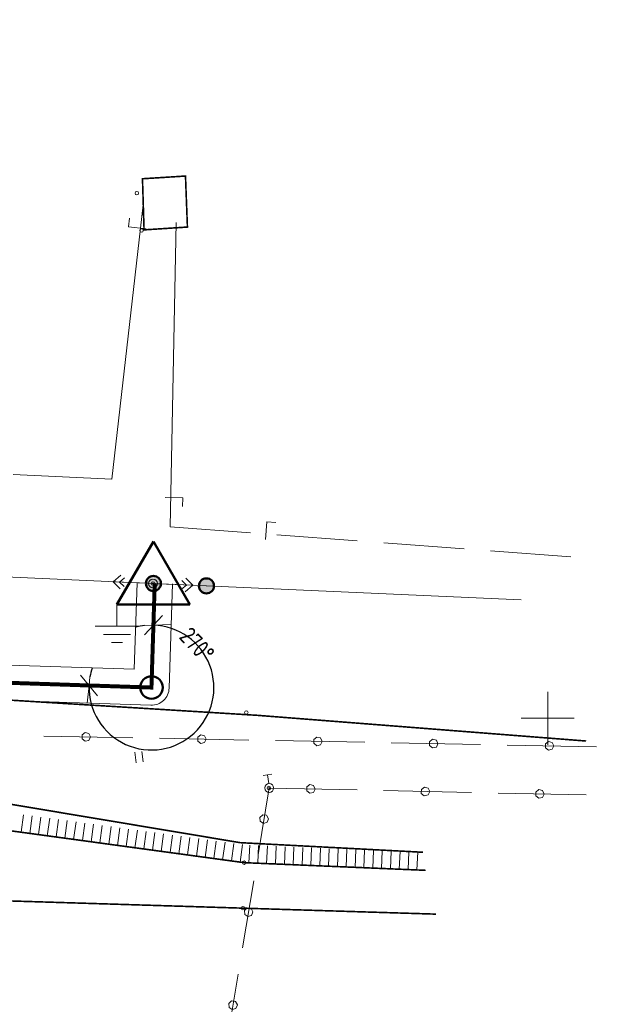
# Model space of a CAD drawing. Header units: millimetres. Extents: x 0 to 1188, y 0 to 841.
# Tile 39 of 76: x 523 to 589, y 618 to 730. Entities that reach past the tile are written whole.
import ezdxf

# ---------------------------------------------------------------- set-up
doc = ezdxf.new("R2010")
doc.units = ezdxf.units.MM
for name, pattern in [('K5LT32789', [0]), ('K5LT32797', [0]), ('K5LT32807', [2, 1, -1]), ('K5LT32809', [0]), ('K5LT32813', [0]), ('K5LT32814', [0]), ('K5LT32820', [0.7000000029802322, 0.2000000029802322, -0.5]), ('K5LT32822', [0]), ('K5LT32824', [0]), ('K5LT32825', [0.9500000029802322, 0.2000000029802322, -0.75]), ('K5LT_BASIC', [0]), ('K5LT_THIN', [0]), ('K5LT_THIN_INCLUDED_TO_HATCHING', [0])]:
    doc.linetypes.add(name, pattern=pattern)
doc.layers.add('Системный слой', color=7, linetype='Continuous')
doc.layers.add('Слой 1', color=7, linetype='Continuous')
doc.styles.add('KDIMTEXTSTYLE', font='GOST_AU.SHX', dxfattribs={"width": 0.96, "oblique": 15, "height": 5})
doc.dimstyles.new('KDIMSTYLE (0.00)', dxfattribs={"dimtxt": 5, "dimasz": 1, "dimexe": 2, "dimexo": 0, "dimgap": 1, "dimtad": 1, "dimlfac": 500, "dimtxsty": 'KDIMTEXTSTYLE', "dimsah": 1, "dimcen": 0, "dimdle": 1, "dimadec": 0, "dimazin": 0, "dimtfac": 0.667, "dimtmove": 0, "dimatfit": 3, "dimfxl": 1, "dimtvp": 1, "dimtolj": 1, "dimtzin": 0, "dimarcsym": 0})

# ---------------------------------------------------------------- blocks, each defined once
blk = doc.blocks.new('U20')
at = {"layer": 'Системный слой', "color": 7, "linetype": 'K5LT32813', "lineweight": 18}
for p, q in [((500.6755703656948, 667.6657948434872), (537.8774303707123, 666.0053818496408)), ((537.8774303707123, 666.0053818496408), (537.926672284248, 666.0031840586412))]:
    blk.add_line(p, q, dxfattribs=at)
blk = doc.blocks.new('U25')
at = {"layer": 'Системный слой', "color": 6, "linetype": 'K5LT32822', "lineweight": 18, "true_color": 0xff00ff}
for p, q in [((551.0247656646, 642.915631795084), (549.7594462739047, 635.350559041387)), ((550.2875644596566, 639.8715891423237), (549.9692010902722, 639.5738564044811)), ((550.7185513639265, 639.8063949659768), (550.2875644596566, 639.8715891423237)), ((549.9692010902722, 639.5738564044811), (550.0054174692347, 639.1394736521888)), ((550.0054174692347, 639.1394736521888), (550.3532701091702, 638.9009041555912)), ((550.3532701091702, 638.9009041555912), (550.7715397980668, 639.0235844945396)), ((550.9346117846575, 639.4278214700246), (550.7185513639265, 639.8063949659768)), ((550.7715397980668, 639.0235844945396), (550.9346117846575, 639.4278214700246)), ((549.2645468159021, 632.3916615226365), (547.999227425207, 624.8265887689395)), ((548.5273456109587, 629.3476188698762), (548.2089822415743, 629.0498861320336)), ((548.2089822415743, 629.0498861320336), (548.2451986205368, 628.6155033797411)), ((548.9583325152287, 629.282424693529), (548.5273456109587, 629.3476188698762)), ((549.1743929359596, 628.9038511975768), (548.9583325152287, 629.282424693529)), ((549.011320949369, 628.4996142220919), (549.1743929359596, 628.9038511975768)), ((548.2451986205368, 628.6155033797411), (548.5930512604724, 628.3769338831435)), ((548.5930512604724, 628.3769338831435), (549.011320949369, 628.4996142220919)), ((547.5043279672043, 621.8676912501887), (546.2390085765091, 614.3026184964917)), ((546.7671267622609, 618.8236485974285), (546.4487633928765, 618.5259158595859)), ((547.1981136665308, 618.7584544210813), (546.7671267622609, 618.8236485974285)), ((547.4141740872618, 618.3798809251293), (547.1981136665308, 618.7584544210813)), ((546.4487633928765, 618.5259158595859), (546.484979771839, 618.0915331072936)), ((546.484979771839, 618.0915331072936), (546.8328324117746, 617.852963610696)), ((546.8328324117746, 617.852963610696), (547.251102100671, 617.9756439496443)), ((547.251102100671, 617.9756439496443), (547.4141740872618, 618.3798809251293)), ((545.7441091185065, 611.3437209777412), (544.4787896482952, 603.7786477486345)), ((545.006907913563, 608.299678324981), (544.6885445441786, 608.0019455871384)), ((544.6885445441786, 608.0019455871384), (544.7247609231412, 607.5675628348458)), ((544.7247609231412, 607.5675628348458), (545.0726135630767, 607.3289933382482)), ((545.437894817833, 608.2344841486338), (545.006907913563, 608.299678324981)), ((545.653955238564, 607.8559106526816), (545.437894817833, 608.2344841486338)), ((545.4908832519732, 607.4516736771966), (545.653955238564, 607.8559106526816)), ((545.0726135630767, 607.3289933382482), (545.4908832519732, 607.4516736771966))]:
    blk.add_line(p, q, dxfattribs=at)
blk = doc.blocks.new('U26')
at = {"layer": 'Системный слой', "color": 6, "linetype": 'K5LT32822', "lineweight": 18, "true_color": 0xff00ff}
for p, q in [((525.5239421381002, 648.761355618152), (535.6185602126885, 648.5663051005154)), ((529.857532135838, 648.8885613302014), (529.8559085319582, 648.4526744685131)), ((530.2005363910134, 649.1575373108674), (529.857532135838, 648.8885613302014)), ((530.62423808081, 649.05518066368), (530.2005363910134, 649.1575373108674)), ((530.8066239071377, 648.6592824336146), (530.62423808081, 649.05518066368)), ((543.294594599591, 648.9045309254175), (542.9515903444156, 648.6355549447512)), ((543.7182962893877, 648.80217427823), (543.294594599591, 648.9045309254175)), ((543.9006821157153, 648.4062760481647), (543.7182962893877, 648.80217427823)), ((529.8559085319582, 648.4526744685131), (530.1968995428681, 648.1811507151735)), ((530.1968995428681, 648.1811507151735), (530.6213519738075, 648.2803481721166)), ((530.6213519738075, 648.2803481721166), (530.8066239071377, 648.6592824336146)), ((538.6180003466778, 648.5083492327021), (548.7126184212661, 648.3132987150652)), ((542.9515903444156, 648.6355549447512), (542.9499667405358, 648.1996680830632)), ((542.9499667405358, 648.1996680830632), (543.2909577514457, 647.9281443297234)), ((543.2909577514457, 647.9281443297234), (543.7154101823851, 648.0273417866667)), ((543.7154101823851, 648.0273417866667), (543.9006821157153, 648.4062760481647)), ((551.7120585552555, 648.2553428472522), (561.8066766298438, 648.0602923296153)), ((556.0456485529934, 648.3825485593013), (556.0440249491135, 647.9466616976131)), ((556.0440249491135, 647.9466616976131), (556.3850159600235, 647.6751379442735)), ((556.3886528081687, 648.6515245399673), (556.0456485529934, 648.3825485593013)), ((556.3850159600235, 647.6751379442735), (556.8094683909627, 647.7743354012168)), ((556.8123544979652, 648.5491678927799), (556.3886528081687, 648.6515245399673)), ((556.8094683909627, 647.7743354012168), (556.9947403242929, 648.1532696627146)), ((556.9947403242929, 648.1532696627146), (556.8123544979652, 648.5491678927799)), ((564.8061167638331, 648.0023364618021), (574.9007348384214, 647.8072859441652)), ((569.1397067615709, 648.1295421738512), (569.1380831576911, 647.6936553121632)), ((569.1380831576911, 647.6936553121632), (569.479074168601, 647.4221315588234)), ((569.4827110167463, 648.3985181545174), (569.1397067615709, 648.1295421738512)), ((569.9064127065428, 648.29616150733), (569.4827110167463, 648.3985181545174)), ((569.9035265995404, 647.5213290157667), (570.0887985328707, 647.9002632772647)), ((570.0887985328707, 647.9002632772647), (569.9064127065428, 648.29616150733)), ((577.9001749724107, 647.7493300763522), (587.9947785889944, 647.5542798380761)), ((582.2337649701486, 647.8765357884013), (582.2321413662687, 647.440648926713)), ((582.5767692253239, 648.1455117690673), (582.2337649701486, 647.8765357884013)), ((583.0004709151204, 648.0431551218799), (582.5767692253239, 648.1455117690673)), ((582.997584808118, 647.2683226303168), (583.1828567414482, 647.6472568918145)), ((583.1828567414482, 647.6472568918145), (583.0004709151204, 648.0431551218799)), ((569.479074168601, 647.4221315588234), (569.9035265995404, 647.5213290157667)), ((582.2321413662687, 647.440648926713), (582.5731323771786, 647.1691251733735)), ((582.5731323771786, 647.1691251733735), (582.997584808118, 647.2683226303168))]:
    blk.add_line(p, q, dxfattribs=at)
blk = doc.blocks.new('U27')
at = {"layer": 'Системный слой', "color": 6, "linetype": 'K5LT32822', "lineweight": 18, "true_color": 0xff00ff}
for p, q in [((555.6087407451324, 643.2803859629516), (555.2650084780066, 643.0123409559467)), ((556.0321633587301, 643.1768809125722), (555.6087407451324, 643.2803859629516)), ((556.2134751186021, 642.7804896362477), (556.0321633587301, 643.1768809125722)), ((551.0061574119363, 642.8952312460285), (560.9500737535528, 642.676120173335)), ((555.2650084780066, 643.0123409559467), (555.2622030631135, 642.5764600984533)), ((555.2622030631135, 642.5764600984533), (555.602456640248, 642.3040128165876)), ((555.602456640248, 642.3040128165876), (556.0271764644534, 642.4020590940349)), ((556.0271764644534, 642.4020590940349), (556.2134751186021, 642.7804896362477)), ((563.9493457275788, 642.6100321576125), (573.8932620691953, 642.390921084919)), ((568.2081967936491, 642.7271418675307), (568.205391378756, 642.2912610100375)), ((568.205391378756, 642.2912610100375), (568.5456449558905, 642.0188137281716)), ((568.5519290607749, 642.9951868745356), (568.2081967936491, 642.7271418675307)), ((568.5456449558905, 642.0188137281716), (568.9703647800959, 642.116860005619)), ((568.9753516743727, 642.8916818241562), (568.5519290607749, 642.9951868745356)), ((568.9703647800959, 642.116860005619), (569.1566634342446, 642.4952905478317)), ((569.1566634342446, 642.4952905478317), (568.9753516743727, 642.8916818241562)), ((576.8925340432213, 642.3248330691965), (586.8364503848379, 642.1057219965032)), ((581.1513851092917, 642.4419427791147), (581.1485796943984, 642.0060619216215)), ((581.4951173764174, 642.7099877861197), (581.1513851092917, 642.4419427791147)), ((581.9185399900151, 642.6064827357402), (581.4951173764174, 642.7099877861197)), ((581.9135530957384, 641.831660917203), (582.0998517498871, 642.2100914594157)), ((582.0998517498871, 642.2100914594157), (581.9185399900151, 642.6064827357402)), ((581.1485796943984, 642.0060619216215), (581.4888332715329, 641.7336146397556)), ((581.4888332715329, 641.7336146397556), (581.9135530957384, 641.831660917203))]:
    blk.add_line(p, q, dxfattribs=at)
blk = doc.blocks.new('U31')
at = {"layer": 'Системный слой', "color": 11, "linetype": 'K5LT32824', "lineweight": 18, "true_color": 0xff8040}
for p, q in [((540.4993470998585, 706.8126669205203), (539.819923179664, 672.4149306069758)), ((539.2520296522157, 675.7342576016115), (541.2516395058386, 675.694761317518)), ((541.2516395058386, 675.694761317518), (541.2318913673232, 674.6949565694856)), ((539.8199231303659, 672.4149281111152), (548.8969257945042, 671.7359631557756)), ((550.5977514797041, 670.9736377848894), (550.7469358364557, 672.9680659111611)), ((550.7469358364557, 672.9680659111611), (551.7441497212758, 672.8934737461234)), ((551.8885681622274, 671.5121866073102), (560.9655708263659, 670.8332216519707)), ((563.9572131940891, 670.6094451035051), (573.0342158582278, 669.9304801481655)), ((576.0258582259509, 669.7067035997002), (585.1028592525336, 669.0277387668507))]:
    blk.add_line(p, q, dxfattribs=at)
blk = doc.blocks.new('U281')
at = {"layer": 'Системный слой', "color": 7, "linetype": 'K5LT32797', "lineweight": 18}
for radius in [0.4999999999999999, 0.05]:
    blk.add_circle((537.8774303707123, 666.0053818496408), radius, dxfattribs=at)
blk = doc.blocks.new('U282')
at = {"layer": 'Системный слой', "color": 7, "linetype": 'K5LT32797', "lineweight": 18}
for p, q in [((533.3819058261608, 666.2060284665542), (534.2256978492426, 666.9395235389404)), ((534.1068139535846, 666.1736739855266), (534.6544544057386, 666.6497291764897)), ((537.3779276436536, 666.0276759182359), (533.3819058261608, 666.2060284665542)), ((533.3819058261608, 666.2060284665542), (534.1569974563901, 665.4002785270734)), ((534.1068139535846, 666.1736739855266), (534.6098662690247, 665.650723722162))]:
    blk.add_line(p, q, dxfattribs=at)
blk = doc.blocks.new('U283')
at = {"layer": 'Системный слой', "color": 7, "linetype": 'K5LT32797', "lineweight": 18}
for p, q in [((542.3729549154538, 665.8047352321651), (541.5978632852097, 666.6104851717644)), ((538.376933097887, 665.9830877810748), (542.3729549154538, 665.8047352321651)), ((541.6480467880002, 665.8370897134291), (541.1004063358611, 665.3610345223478)), ((541.6480467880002, 665.8370897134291), (541.1449944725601, 666.360039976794)), ((542.3729549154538, 665.8047352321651), (541.5291628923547, 665.0712401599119))]:
    blk.add_line(p, q, dxfattribs=at)
blk = doc.blocks.new('U446')
at = {"layer": 'Системный слой', "color": 7, "linetype": 'K5LT32797', "lineweight": 18}
for p, q in [((550.3347465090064, 644.3228864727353), (551.3270672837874, 644.4465775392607)), ((550.9545979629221, 643.3924112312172), (550.8309068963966, 644.3847320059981))]:
    blk.add_line(p, q, dxfattribs=at)
for radius in [0.4999999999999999, 0.05]:
    blk.add_circle((551.0164434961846, 642.8962508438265), radius, dxfattribs=at)
blk = doc.blocks.new('U452')
at = {"layer": 'Системный слой', "color": 7, "linetype": 'K5LT32797', "lineweight": 18}
for p, q in [((535.9627606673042, 645.7463062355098), (535.814331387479, 646.9370911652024)), ((536.7566172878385, 645.8452590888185), (536.6081880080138, 647.0360440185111))]:
    blk.add_line(p, q, dxfattribs=at)
blk = doc.blocks.new('U534')
at = {"layer": 'Системный слой', "color": 11, "linetype": 'K5LT32824', "lineweight": 18, "true_color": 0xff8040}
for p, q in [((533.2173510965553, 677.7917178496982), (536.7813945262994, 708.8134619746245)), ((535.118713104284, 706.3151726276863), (535.23285083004, 707.3086373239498)), ((537.1056428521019, 706.0868971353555), (535.118713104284, 706.3151726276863)), ((522.0778240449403, 678.3156183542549), (533.2173484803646, 677.7917179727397))]:
    blk.add_line(p, q, dxfattribs=at)
blk = doc.blocks.new('KDIMARROW_03')
at = {"layer": 'Системный слой', "color": 0, "linetype": 'K5LT_THIN', "lineweight": 18}
for p, q in [((-1.060500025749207, -1.060500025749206), (1.060500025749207, 1.060500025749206)), ((0, 0), (-1, 0)), ((0, 0), (2, -2.449212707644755e-16))]:
    blk.add_line(p, q, dxfattribs=at)
blk = doc.blocks.new('U552')
at = {"layer": 'Системный слой', "color": 1, "linetype": 'K5LT32809', "lineweight": 18, "true_color": 0xff0000}
for p, q in [((252.3581339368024, 665.7167391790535), (535.7675398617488, 656.3139077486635)), ((535.7675398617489, 656.3139077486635), (536.0768944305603, 666.0933547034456)), ((539.7022077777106, 654.185351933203), (540.0748946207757, 665.9668854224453)), ((254.2200022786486, 661.6527660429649), (537.6368890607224, 652.2496864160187))]:
    blk.add_line(p, q, dxfattribs=at)
blk.add_arc((537.7032076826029, 654.2485865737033), 1.999999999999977, 268.0997630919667, 358.1881590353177, dxfattribs=at)
blk = doc.blocks.new('U1286')
at = {"layer": 'Системный слой', "color": 7, "linetype": 'K5LT_BASIC', "lineweight": 50}
for p, q in [((537.9270464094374, 670.7663968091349), (533.8092424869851, 663.634151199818)), ((542.0448503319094, 663.6341511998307), (537.9270464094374, 670.7663968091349)), ((533.8092424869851, 663.634151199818), (542.0448503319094, 663.6341511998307))]:
    blk.add_line(p, q, dxfattribs=at)
blk = doc.blocks.new('U1290')
at = {"layer": 'Системный слой'}
h = blk.add_hatch(color=7, dxfattribs=at)
h.paths.add_polyline_path([(543.9208143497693, 665.7381694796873), (543.1912024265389, 666.1742502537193), (543.1658345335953, 666.1286889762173), (543.1433082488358, 666.0816578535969), (543.1237083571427, 666.0333339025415), (543.107108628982, 665.9838990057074), (543.0935715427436, 665.9335392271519), (543.0831480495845, 665.8824441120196), (543.0758773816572, 665.830805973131), (543.0717869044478, 665.7788191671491), (543.0708920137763, 665.7266793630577), (543.0731960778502, 665.6745828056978), (543.0786904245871, 665.6227255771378), (543.0873543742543, 665.5713028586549), (543.0991553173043, 665.5205081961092), (543.1140488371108, 665.470532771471), (543.1319788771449, 665.4215646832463), (543.1528779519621, 665.3737882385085), (543.1766674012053, 665.3273832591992), (543.203257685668, 665.2825244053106), (543.2325487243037, 665.2393805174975), (543.2644302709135, 665.1981139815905), (543.2987823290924, 665.1588801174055), (543.3354756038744, 665.1218265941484), (543.3743719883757, 665.0870928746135), (543.4153250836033, 665.0548096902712), (543.4581807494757, 665.0250985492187), (543.5027776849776, 664.9980712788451), (543.5489480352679, 664.9738296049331), (543.596518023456, 664.9524647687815), (543.6453086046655, 664.934057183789), (543.6951361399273, 664.918676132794), (543.7458130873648, 664.9063795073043), (543.7971487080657, 664.8972135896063), (543.8489497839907, 664.8912128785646), (543.9010213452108, 664.8883999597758), (543.9531674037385, 664.8887854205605), (544.0051916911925, 664.8923678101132), (544.0568983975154, 664.8991336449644), (544.1080929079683, 664.9090574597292), (544.1585825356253, 664.9221019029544), (544.2081772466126, 664.9382178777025), (544.2566903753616, 664.9573447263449), (544.3039393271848, 664.9794104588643), (544.3497462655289, 665.004332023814), (544.3939387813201, 665.0320156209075), (544.4363505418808, 665.0623570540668), (544.4768219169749, 665.0952421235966), (544.5152005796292, 665.1305470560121), (544.5513420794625, 665.1681389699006), (544.5851103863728, 665.2078763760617), (544.6163784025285, 665.2496097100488), (544.645028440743, 665.293181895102), (544.6488246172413, 665.2994200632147)])
h.paths.add_polyline_path([(543.8886213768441, 666.5875596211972), (543.8365964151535, 666.5839870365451), (543.7848884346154, 666.5772309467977), (543.7336920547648, 666.5673167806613), (543.6831999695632, 666.5542818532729), (543.633602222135, 666.538175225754), (543.5850854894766, 666.5190575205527), (543.5378323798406, 666.4970006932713), (543.492020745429, 666.4720877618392), (543.447823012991, 666.4444124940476), (543.4054055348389, 666.4140790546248), (543.3649279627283, 666.3812016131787), (543.3265426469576, 666.3459039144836), (543.2903940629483, 666.3083188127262), (543.2566182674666, 666.2685877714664), (543.2253423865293, 666.226860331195), (543.196684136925, 666.1832935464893), (543.1912183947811, 666.1742769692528), (543.9208143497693, 665.7381694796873), (544.6488246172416, 665.2994200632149), (544.674359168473, 665.3448881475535), (544.6970575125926, 665.391836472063), (544.7168342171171, 665.4400883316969), (544.7336148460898, 665.4894621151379), (544.747336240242, 665.539771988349), (544.7579467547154, 665.5908285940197), (544.7654064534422, 665.6424397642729), (544.769687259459, 665.6944112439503), (544.7707730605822, 665.7465474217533), (544.7686597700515, 665.7986520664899), (544.7633553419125, 665.8505290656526), (544.7548797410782, 665.9019831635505), (544.7432648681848, 665.9528206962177), (544.7285544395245, 666.0028503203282), (544.7108038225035, 666.0518837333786), (544.6900798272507, 666.0997363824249), (544.6664604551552, 666.1462281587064), (544.6400346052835, 666.1911840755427), (544.6109017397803, 666.234434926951), (544.5791715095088, 666.2758179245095), (544.5449633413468, 666.3151773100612), (544.5084059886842, 666.3523649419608), (544.4696370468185, 666.3872408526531), (544.4288024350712, 666.4196737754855), (544.3860558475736, 666.449541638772), (544.3415581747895, 666.4767320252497), (544.2954768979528, 666.5011425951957), (544.2479854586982, 666.5226814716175), (544.1992626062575, 666.5412675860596), (544.1494917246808, 666.5568309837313), (544.0988601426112, 666.5693130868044), (544.0475584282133, 666.5786669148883), (543.9957796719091, 666.5848572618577), (543.943718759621, 666.5878608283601), (543.8915716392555, 666.5876663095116)])
at = {"layer": 'Системный слой', "color": 7, "linetype": 'K5LT_THIN', "lineweight": 18}
blk.add_line((537.9270464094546, 666.0115664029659), (543.9208143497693, 665.7381694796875), dxfattribs=at)
at = {"layer": 'Системный слой', "color": 7, "linetype": 'K5LT_BASIC', "lineweight": 50}
blk.add_circle((543.9208143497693, 665.7381694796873), 0.8500000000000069, dxfattribs=at)
blk = doc.blocks.new('U1289')
at = {"layer": 'Системный слой'}
blk.add_blockref('U1290', (0, 0), dxfattribs=at)
blk = doc.blocks.new('U1288')
at = {"layer": 'Системный слой'}
blk.add_blockref('U1289', (0, 0), dxfattribs=at)
blk = doc.blocks.new('U1287')
at = {"layer": 'Системный слой'}
h = blk.add_hatch(color=7, dxfattribs=at)
h.paths.add_polyline_path([(537.9270464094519, 666.0115664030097), (537.0891910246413, 665.868393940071), (537.0995472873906, 665.8172851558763), (537.1130181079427, 665.7669076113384), (537.1295527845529, 665.7174509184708), (537.1490890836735, 665.6691012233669), (537.1715534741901, 665.6220405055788), (537.1968614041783, 665.5764458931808), (537.2249176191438, 665.5324889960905), (537.2556165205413, 665.4903352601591), (537.2888425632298, 665.4501433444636), (537.3244706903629, 665.4120645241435), (537.3623668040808, 665.3762421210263), (537.40238827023, 665.342810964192), (537.4443844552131, 665.3118968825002), (537.4881972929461, 665.2836162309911), (537.5336618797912, 665.2580754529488), (537.580607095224, 665.2353706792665), (537.6288562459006, 665.2155873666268), (537.6782277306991, 665.198799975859), (537.7285357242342, 665.1850716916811), (537.7795908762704, 665.1744541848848), (537.8312010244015, 665.1669874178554), (537.8831719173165, 665.1626994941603), (537.9353079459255, 665.1616065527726), (537.9874128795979, 665.1637127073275), (538.0392906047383, 665.169010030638), (538.0907458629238, 665.1774785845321), (538.141584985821, 665.1890864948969), (538.1916166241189, 665.2037900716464), (538.2406524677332, 665.2215339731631), (538.2885079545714, 665.2422514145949), (538.3350029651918, 665.2658644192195), (538.3799625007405, 665.2922841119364), (538.4232173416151, 665.3214110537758), (538.4646046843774, 665.3531356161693), (538.5039687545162, 665.3873383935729), (538.5411613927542, 665.423890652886), (538.5760426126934, 665.4626548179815), (538.6084811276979, 665.5034849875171), (538.638354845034, 665.5462274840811), (538.6655513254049, 665.5907214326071), (538.689968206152, 665.6367993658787), (538.7115135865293, 665.6842878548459), (538.730106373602, 665.7330081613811), (538.7456765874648, 665.7827769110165), (538.7581656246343, 665.8334067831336), (538.7675264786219, 665.8847072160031), (538.7737239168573, 665.9364851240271), (538.7767346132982, 665.9885456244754), (538.776547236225, 666.0406927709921), (538.7731624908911, 666.0927302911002), (538.766593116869, 666.1444623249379), (538.7654204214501, 666.1516699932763)])
h.paths.add_polyline_path([(537.3502417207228, 666.635903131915), (537.3130421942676, 666.5993578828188), (537.2781536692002, 666.5606002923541), (537.2457074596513, 666.5197762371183), (537.2158256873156, 666.4770393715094), (537.1886208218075, 666.4325505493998), (537.1641952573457, 666.3864772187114), (537.14264092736, 666.3389927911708), (537.1240389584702, 666.2902759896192), (537.1084593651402, 666.2405101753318), (537.095960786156, 666.1898826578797), (537.0865902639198, 666.1385839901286), (537.0803830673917, 666.0868072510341), (537.0773625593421, 666.0347473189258), (537.0775401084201, 665.9826001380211), (537.080915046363, 665.9305619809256), (537.0874746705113, 665.8788287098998), (537.0891857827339, 665.8684246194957), (537.9270464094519, 666.0115664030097), (538.7654204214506, 666.1516699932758), (538.755251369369, 666.2028163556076), (538.7419651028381, 666.2532428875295), (538.7256116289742, 666.3027597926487), (538.7062524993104, 666.351180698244), (538.6839605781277, 666.398323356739), (538.6588197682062, 666.4440103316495), (538.6309246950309, 666.4880696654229), (538.6003803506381, 666.530335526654), (538.5673016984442, 666.5706488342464), (538.5318132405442, 666.6088578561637), (538.494048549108, 666.6448187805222), (538.4541497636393, 666.6783962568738), (538.4122670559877, 666.7094639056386), (538.3685580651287, 666.7379047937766), (538.3231873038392, 666.7636118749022), (538.276325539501, 666.7864883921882), (538.2281491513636, 666.8064482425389), (538.1788394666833, 666.8234163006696), (538.1285820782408, 666.8373287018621), (538.0775661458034, 666.8481330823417), (538.0259836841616, 666.8557887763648), (537.9740288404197, 666.8602669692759), (537.9218971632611, 666.8615508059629), (537.8697848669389, 666.8596354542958), (537.8178880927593, 666.8545281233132), (537.766402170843, 666.8462480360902), (537.7155208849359, 666.8348263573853), (537.665435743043, 666.8203060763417), (537.6163352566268, 666.8027418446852), (537.5684042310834, 666.7821997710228), (537.5218230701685, 666.7587571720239), (537.4767670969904, 666.7325022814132), (537.4334058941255, 666.7035339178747), (537.391902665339, 666.6719611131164), (537.3524136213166, 666.6379027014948)])
at = {"layer": 'Системный слой', "color": 7, "linetype": 'K5LT_BASIC', "lineweight": 50}
blk.add_circle((537.9270464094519, 666.0115664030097), 0.8500000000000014, dxfattribs=at)
at = {"layer": 'Системный слой'}
blk.add_blockref('U1288', (0, 0), dxfattribs=at)
blk = doc.blocks.new('U1285')
at = {"layer": 'Системный слой'}
for name in ['U1286', 'U1287']:
    blk.add_blockref(name, (0, 0), dxfattribs=at)
blk = doc.blocks.new('U1295')
at = {"layer": 'Системный слой', "color": 7, "linetype": 'K5LT_THIN', "lineweight": 18}
for p, q in [((533.8092424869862, 663.6341511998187), (533.8092424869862, 661.1808519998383)), ((533.8092424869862, 661.1808519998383), (531.3559432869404, 661.1808519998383)), ((533.8092424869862, 661.1808519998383), (536.2625416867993, 661.1808519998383)), ((533.8092424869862, 660.260864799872), (532.2759304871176, 660.260864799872)), ((533.8092424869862, 660.260864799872), (535.3425544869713, 660.260864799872)), ((533.8092424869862, 659.3408775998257), (533.1959176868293, 659.3408775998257)), ((533.8092424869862, 659.3408775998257), (534.4225672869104, 659.3408775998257))]:
    blk.add_line(p, q, dxfattribs=at)

msp = doc.modelspace()

# ---------------------------------------------------------------- linework, layer by layer
at = {"layer": 'Системный слой', "color": 7, "linetype": 'K5LT_THIN_INCLUDED_TO_HATCHING', "lineweight": 18}
msp.add_line((537.926672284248, 666.0031840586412), (579.4744648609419, 664.1488011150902), dxfattribs=at)
at = {"layer": 'Системный слой', "color": 3, "linetype": 'K5LT32814', "lineweight": 18, "true_color": 0x00ff00}
for p, q in [((582.4928148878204, 653.7724457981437), (582.4933614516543, 647.772445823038)), ((585.4930881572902, 650.7727190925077), (579.4930881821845, 650.772172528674))]:
    msp.add_line(p, q, dxfattribs=at)
at = {"layer": 'Системный слой', "color": 7, "linetype": 'K5LT32797', "lineweight": 18}
for p, q in [((522.9616349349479, 637.8991015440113), (523.2321503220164, 639.8807224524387)), ((523.952445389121, 637.7638438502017), (524.2229607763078, 639.7454647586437)), ((524.9432558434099, 637.6285861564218), (525.2137712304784, 639.6102070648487)), ((525.9340662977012, 637.4933284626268), (526.2045816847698, 639.4749493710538)), ((526.9248767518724, 637.3580707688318), (527.1953921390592, 639.3396916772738)), ((527.9156872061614, 637.2228130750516), (528.1862025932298, 639.2044339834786)), ((528.9064976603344, 637.0875553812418), (529.1770130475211, 639.0691762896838)), ((529.8973081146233, 636.9522976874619), (530.1678235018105, 638.9339185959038)), ((530.8881185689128, 636.8170399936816), (531.1586339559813, 638.7986609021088)), ((531.8789290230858, 636.6817822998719), (532.1494444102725, 638.6634032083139)), ((532.8697394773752, 636.5465246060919), (533.1402548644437, 638.5281455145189)), ((533.860549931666, 636.4112669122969), (534.1310653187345, 638.3928878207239)), ((534.8513603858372, 636.2760092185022), (535.1218757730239, 638.2576301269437)), ((535.8421708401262, 636.1407515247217), (536.1126862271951, 638.1223724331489)), ((536.8329812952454, 636.00549383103), (537.1034966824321, 637.987114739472)), ((537.8237917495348, 635.87023613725), (538.0943071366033, 637.8518570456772)), ((538.8146022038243, 635.7349784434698), (539.0851175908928, 637.716599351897)), ((539.8054126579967, 635.59972074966), (540.075928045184, 637.581341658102)), ((540.7962231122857, 635.4644630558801), (541.0667384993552, 637.446083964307)), ((541.7870335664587, 635.3292053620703), (542.057548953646, 637.3108262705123)), ((542.7778440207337, 635.1939476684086), (543.0483594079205, 637.1755685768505)), ((543.7686544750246, 635.0586899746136), (544.0391698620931, 637.0403108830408)), ((544.7594649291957, 634.9234322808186), (545.0299803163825, 636.9050531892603)), ((545.7502753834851, 634.7881745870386), (546.0207907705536, 636.7697954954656)), ((546.7410858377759, 634.6529168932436), (547.0116012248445, 636.6345378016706)), ((547.7318962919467, 634.5176591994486), (548.002411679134, 636.4992801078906)), ((548.7273485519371, 634.4344601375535), (548.8116956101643, 636.4326807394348)), ((549.7264588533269, 634.3922866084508), (549.8108059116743, 636.3905072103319)), ((550.7255691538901, 634.3501130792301), (550.8099162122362, 636.348333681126)), ((551.7246794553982, 634.3079395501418), (551.8090265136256, 636.3061601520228)), ((552.7237897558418, 634.2657660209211), (552.8081368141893, 636.2639866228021)), ((553.72290005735, 634.223592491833), (553.8072471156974, 636.2218130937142)), ((554.7220103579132, 634.1814189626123), (554.8063574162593, 636.1796395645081)), ((555.7211206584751, 634.1392454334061), (555.8054677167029, 636.1374660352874)), ((556.7202309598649, 634.0970719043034), (556.8045780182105, 636.0952925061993)), ((557.7193412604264, 634.0548983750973), (557.8036883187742, 636.0531189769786)), ((558.7184515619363, 634.0127248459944), (558.8027986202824, 636.0109454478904)), ((559.7175618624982, 633.9705513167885), (559.8019089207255, 635.9687719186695)), ((560.716672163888, 633.9283777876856), (560.8010192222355, 635.9265983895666)), ((561.7157824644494, 633.8862042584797), (561.8001295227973, 635.8844248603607)), ((562.7148927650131, 633.8440307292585), (562.7992398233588, 635.8422513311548)), ((563.714003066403, 633.8018572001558), (563.7983501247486, 635.8000778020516)), ((564.7131133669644, 633.7596836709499), (564.7974604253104, 635.7579042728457)), ((565.7122236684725, 633.7175101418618), (565.7965707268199, 635.715730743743)), ((566.7113339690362, 633.6753366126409), (566.7956810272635, 635.6735572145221)), ((567.710444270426, 633.6331630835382), (567.7947913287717, 635.631383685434))]:
    msp.add_line(p, q, dxfattribs=at)
at = {"layer": 'Системный слой', "color": 7, "linetype": 'K5LT32820', "const_width": 0.18}
msp.add_lwpolyline([(586.8364516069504, 648.2032907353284), (549.6824771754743, 651.1074956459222), (521.3435977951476, 652.8488969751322), (520.7069508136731, 659.8105225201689), (512.8109874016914, 675.0298949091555), (512.4731964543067, 682.3750424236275), (519.5491057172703, 719.8706573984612), (523.9088223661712, 773.0746779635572), (524.7429008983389, 827.8750355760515)], dxfattribs=at)
at = {"layer": 'Системный слой', "color": 7, "linetype": 'K5LT32807', "const_width": 0.18}
msp.add_lwpolyline([(118.3096753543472, 644.0943389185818), (151.4283063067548, 642.9923553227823), (155.8630303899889, 645.3126415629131), (158.1950740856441, 648.5157595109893), (161.4117488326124, 664.1517053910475), (168.7372871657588, 717.289868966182), (172.2299603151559, 716.8706622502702), (169.6196767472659, 662.1556243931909), (169.8001806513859, 649.0009332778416), (173.1466316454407, 644.4491168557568), (178.8918787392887, 640.9819152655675), (196.8835891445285, 640.1932729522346), (548.0477276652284, 629.3156077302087), (569.8764242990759, 628.6394417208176)], dxfattribs=at)
at = {"layer": 'Системный слой', "color": 7, "linetype": 'K5LT_THIN_INCLUDED_TO_HATCHING', "const_width": 0.18}
msp.add_lwpolyline([(536.8722654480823, 705.8786416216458), (536.6905236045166, 711.748282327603), (541.5512834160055, 712.0545685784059), (541.7700735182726, 706.2894009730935), (536.761557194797, 705.9646971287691)], dxfattribs=at)
at = {"layer": 'Системный слой', "color": 7, "linetype": 'K5LT32789', "const_width": 0.18}
msp.add_lwpolyline([(510.806032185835, 655.0547997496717), (508.5160767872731, 644.9519708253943), (510.8175092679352, 641.4719649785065), (515.1535830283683, 638.9649957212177), (548.1685820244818, 634.4580462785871), (568.7095545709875, 633.590989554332)], dxfattribs=at)
at = {"layer": 'Системный слой', "color": 7, "linetype": 'K5LT32825', "const_width": 0.18}
msp.add_lwpolyline([(511.4531193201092, 654.2136207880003), (512.7541887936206, 649.4325601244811), (512.1707064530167, 646.5227534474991), (513.4980977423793, 644.0446866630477), (515.7352159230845, 642.8744402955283), (519.0808592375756, 641.513839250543), (547.7266482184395, 636.7184220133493), (568.3826418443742, 635.6334798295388)], dxfattribs=at)
at = {"layer": 'Системный слой', "color": 7, "linetype": 'K5LT32797', "lineweight": 18}
for centre in [(536.0515351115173, 710.1142569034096), (536.5806966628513, 705.9013576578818), (537.8774303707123, 666.0053818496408), (548.4230262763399, 651.4318645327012), (550.9786581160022, 642.8944123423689), (548.1685820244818, 634.4580462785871), (548.0477276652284, 629.3156077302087)]:
    msp.add_circle(centre, 0.2, dxfattribs=at)
at = {"layer": 'Слой 1', "color": 7, "linetype": 'K5LT_BASIC', "const_width": 0.45}
msp.add_lwpolyline([(241.902139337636, 650.2430813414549), (251.8053143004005, 649.9675143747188), (252.291815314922, 663.717839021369), (537.7032076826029, 654.2485865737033), (538.075894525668, 666.0301200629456)], dxfattribs=at)
at = {"layer": 'Слой 1', "color": 7, "linetype": 'K5LT_BASIC', "lineweight": 50}
msp.add_circle((537.7032076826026, 654.2485865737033), 1.275, dxfattribs=at)

# ---------------------------------------------------------------- block references
at = {"layer": 'Системный слой'}
for name in ['U26', 'U534', 'U31', 'U20', 'U1285', 'U282', 'U283', 'U552', 'U281', 'U1295', 'U452', 'U446', 'U27', 'U25']:
    msp.add_blockref(name, (0, 0), dxfattribs=at)

# ---------------------------------------------------------------- dimensions: what is measured, and where the dimension line sits
at = {"layer": 'Слой 1', "color": 7}
msp.add_angular_dim_2l(base=(537.9969039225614, 661.3006853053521), line1=((537.7032076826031, 654.2485865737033), (538.075894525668, 666.0301200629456)), line2=((537.7032076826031, 654.2485865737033), (254.2907203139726, 663.6515202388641)), location=(542.853144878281, 659.0752314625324), dimstyle='KDIMSTYLE (0.00)', override={"dimpost": '\\H2.0;\\W0.965;\\Q0;<>', "dimblk1": 'KDIMARROW_03', "dimblk2": 'KDIMARROW_03', "dimclrt": 7, "dimtolj": 1}, dxfattribs=at).render()

doc.saveas('drawing.dxf')
